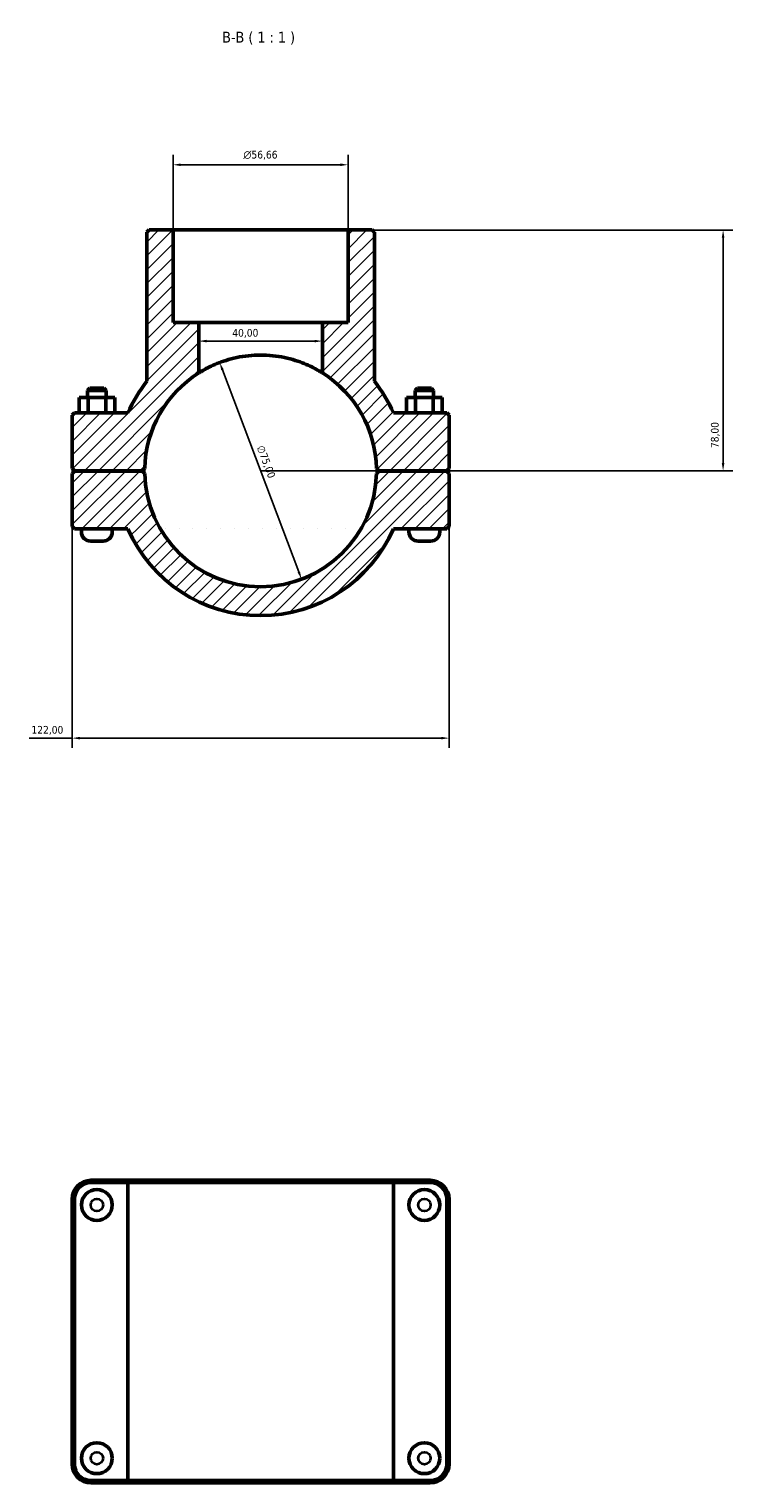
# Model space of a CAD drawing. Header units: millimetres. Extents: x 0 to 1126, y -16 to 1083.
# Tile 4 of 6: x 352 to 579, y 612 to 1083. Entities that reach past the tile are written whole.
import ezdxf

# ---------------------------------------------------------------- set-up
doc = ezdxf.new("R2010")
doc.units = ezdxf.units.MM
for name, color, linetype, lineweight in [('Dimension (ISO)', 7, 'Continuous', 25), ('Hatch (ISO)', 7, 'Continuous', 18), ('Symbol (ISO)', 7, 'Continuous', 25), ('Visible (ISO)', 7, 'Continuous', 50), ('Visible Narrow (ISO)', 7, 'Continuous', 35)]:
    doc.layers.add(name, color=color, linetype=linetype, lineweight=lineweight)
doc.styles.add('Label Text (ISO)', font='tahoma.ttf')
doc.styles.add('Note Text (ISO)', font='tahoma.ttf')
doc.dimstyles.new('Default (ISO)', dxfattribs={"dimtxt": 2.5, "dimasz": 2.5, "dimexe": 3.175, "dimexo": 0, "dimgap": 0.762, "dimtad": 1, "dimrnd": 1e-08, "dimzin": 0, "dimtxsty": 'Note Text (ISO)', "dimcen": 0.09, "dimdle": 10, "dimclrd": 256, "dimclre": 256, "dimclrt": 232, "dimazin": 0, "dimtfac": 1.40208, "dimtmove": 0, "dimatfit": 3, "dimfxl": 1, "dimtolj": 1, "dimtzin": 0, "dimlwd": -1, "dimlwe": -1, "dimarcsym": 0})

# ---------------------------------------------------------------- blocks, each defined once
blk = doc.blocks.new('*D11')
at = {"layer": 'Defpoints', "color": 0, "transparency": 16777216}
for p in [(413.29, 974.81), (439.77, 904.64)]:
    blk.add_point(p, dxfattribs=at)
at = {"layer": 'Dimension (ISO)', "transparency": 16777216}
blk.add_line((438.89, 906.98), (414.17, 972.47), dxfattribs=at)
blk.add_arc((426.53, 939.72), 37.5, 57.769, 115.5315, dxfattribs=at)
for points in [[(414.56, 972.61), (413.78, 972.32), (413.29, 974.81)], [(439.28, 907.13), (438.5, 906.83), (439.77, 904.64)]]:
    blk.add_solid(points, dxfattribs=at)
at = {"layer": 'Dimension (ISO)', "color": 232, "true_color": 0xca0064, "transparency": 16777216, "insert": (427.56, 948.26), "char_height": 2.5, "attachment_point": 1, "rotation": 290.6804, "style": 'Note Text (ISO)'}
blk.add_mtext('\\A1;∅75,00', dxfattribs=at)
blk = doc.blocks.new('*D12')
at = {"layer": 'Defpoints', "color": 0, "transparency": 16777216}
for p in [(454.86, 1017.72), (426.53, 939.72), (576.2, 939.72)]:
    blk.add_point(p, dxfattribs=at)
at = {"layer": 'Dimension (ISO)', "transparency": 16777216}
for p, q in [((454.86, 1017.72), (579.38, 1017.72)), ((576.2, 1015.22), (576.2, 942.22)), ((426.53, 939.72), (579.38, 939.72))]:
    blk.add_line(p, q, dxfattribs=at)
for points in [[(575.78, 1015.22), (576.62, 1015.22), (576.2, 1017.72)], [(575.78, 942.22), (576.62, 942.22), (576.2, 939.72)]]:
    blk.add_solid(points, dxfattribs=at)
at = {"layer": 'Dimension (ISO)', "color": 232, "true_color": 0xca0064, "transparency": 16777216, "insert": (572.26, 947.1), "char_height": 2.5, "attachment_point": 1, "rotation": 90, "style": 'Note Text (ISO)'}
blk.add_mtext('\\A1;78,00', dxfattribs=at)
blk = doc.blocks.new('*D13')
at = {"layer": 'Defpoints', "color": 0, "transparency": 16777216}
for p in [(365.53, 921.72), (487.53, 921.72), (365.53, 853.18)]:
    blk.add_point(p, dxfattribs=at)
at = {"layer": 'Dimension (ISO)', "transparency": 16777216}
for p, q in [((365.53, 921.72), (365.53, 850.01)), ((487.53, 921.72), (487.53, 850.01)), ((365.53, 853.18), (351.6, 853.18)), ((485.03, 853.18), (368.03, 853.18))]:
    blk.add_line(p, q, dxfattribs=at)
for points in [[(368.03, 853.6), (368.03, 852.77), (365.53, 853.18)], [(485.03, 853.6), (485.03, 852.77), (487.53, 853.18)]]:
    blk.add_solid(points, dxfattribs=at)
at = {"layer": 'Dimension (ISO)', "color": 232, "true_color": 0xca0064, "transparency": 16777216, "insert": (352.36, 857.12), "char_height": 2.5, "attachment_point": 1, "style": 'Note Text (ISO)'}
blk.add_mtext('\\A1;122,00', dxfattribs=at)
blk = doc.blocks.new('*D14')
at = {"layer": 'Defpoints', "color": 0, "transparency": 16777216}
for p in [(406.53, 981.74), (406.53, 981.74), (446.53, 981.74)]:
    blk.add_point(p, dxfattribs=at)
at = {"layer": 'Dimension (ISO)', "transparency": 16777216}
blk.add_line((444.03, 981.74), (409.03, 981.74), dxfattribs=at)
for points in [[(409.03, 982.16), (409.03, 981.33), (406.53, 981.74)], [(444.03, 982.16), (444.03, 981.33), (446.53, 981.74)]]:
    blk.add_solid(points, dxfattribs=at)
at = {"layer": 'Dimension (ISO)', "color": 232, "true_color": 0xca0064, "transparency": 16777216, "insert": (417.36, 985.68), "char_height": 2.5, "attachment_point": 1, "style": 'Note Text (ISO)'}
blk.add_mtext('\\A1;40,00', dxfattribs=at)
blk = doc.blocks.new('*D15')
at = {"layer": 'Defpoints', "color": 0, "transparency": 16777216}
for p in [(398.2, 1038.84), (398.2, 1017.72), (454.86, 1017.72)]:
    blk.add_point(p, dxfattribs=at)
at = {"layer": 'Dimension (ISO)', "transparency": 16777216}
for p, q in [((398.2, 1017.72), (398.2, 1042.02)), ((454.86, 1017.72), (454.86, 1042.02)), ((452.36, 1038.84), (400.7, 1038.84))]:
    blk.add_line(p, q, dxfattribs=at)
for points in [[(400.7, 1039.26), (400.7, 1038.43), (398.2, 1038.84)], [(452.36, 1039.26), (452.36, 1038.43), (454.86, 1038.84)]]:
    blk.add_solid(points, dxfattribs=at)
at = {"layer": 'Dimension (ISO)', "color": 232, "true_color": 0xca0064, "transparency": 16777216, "insert": (420.96, 1043.37), "char_height": 2.5, "attachment_point": 1, "style": 'Note Text (ISO)'}
blk.add_mtext('\\A1;\\fAIGDT|b0|i0;\\H2.5000;\\ln\\fTahoma|b0|i0;\\H2.5000;56,66', dxfattribs=at)

msp = doc.modelspace()

# ---------------------------------------------------------------- hatches: boundary and pattern name
at = {"layer": 'Hatch (ISO)'}
h = msp.add_hatch(dxfattribs=at)
h.set_pattern_fill('ANSI31', color=256, scale=25.4, style=0)
h.set_pattern_definition([(45, (0, 0), (-2.245064, 2.245064), [])])
edge = h.paths.add_edge_path()
edge.add_ellipse((426.531, 939.723), major_axis=(37.491, -0.8), ratio=1, start_angle=182.44466, end_angle=360)
edge.add_line((464.023, 938.923), (464.781, 939.673))
edge.add_line((464.781, 939.673), (486.781, 939.673))
edge.add_line((486.781, 939.673), (487.531, 938.923))
edge.add_line((487.531, 938.923), (487.531, 921.723))
edge.add_line((487.531, 921.723), (486.781, 920.973))
edge.add_line((486.781, 920.973), (469.493, 920.973))
edge.add_ellipse((426.531, 939.723), major_axis=(-42.962, -18.75), ratio=1, start_angle=0, end_angle=132.84364, ccw=False)
edge.add_line((383.57, 920.973), (366.281, 920.973))
edge.add_line((366.281, 920.973), (365.531, 921.723))
edge.add_line((365.531, 921.723), (365.531, 938.923))
edge.add_line((365.531, 938.923), (366.281, 939.673))
edge.add_line((366.281, 939.673), (388.281, 939.673))
edge.add_line((388.281, 939.673), (389.04, 938.923))
edge = h.paths.add_edge_path()
edge.add_line((398.203, 987.723), (398.203, 1017.723))
edge.add_line((398.203, 1017.723), (390.455, 1017.723))
edge.add_line((390.455, 1017.723), (389.705, 1016.973))
edge.add_line((389.705, 1016.973), (389.705, 968.724))
edge.add_ellipse((426.531, 939.723), major_axis=(-36.826, 29.001), ratio=1, start_angle=0, end_angle=14.64285)
edge.add_line((383.57, 958.473), (366.281, 958.473))
edge.add_line((366.281, 958.473), (365.531, 957.723))
edge.add_line((365.531, 957.723), (365.531, 940.523))
edge.add_line((365.531, 940.523), (366.281, 939.773))
edge.add_line((366.281, 939.773), (388.281, 939.773))
edge.add_line((388.281, 939.773), (389.04, 940.523))
edge.add_ellipse((426.531, 939.723), major_axis=(-37.491, 0.8), ratio=1, start_angle=303.45328, end_angle=360, ccw=False)
edge.add_line((406.531, 971.444), (406.531, 987.723))
edge.add_line((406.531, 987.723), (398.203, 987.723))
edge = h.paths.add_edge_path()
edge.add_line((454.859, 1017.723), (454.859, 987.723))
edge.add_line((454.859, 987.723), (446.531, 987.723))
edge.add_line((446.531, 987.723), (446.531, 971.444))
edge.add_ellipse((426.531, 939.723), major_axis=(20, 31.721), ratio=1, start_angle=303.45328, end_angle=360, ccw=False)
edge.add_line((464.023, 940.523), (464.781, 939.773))
edge.add_line((464.781, 939.773), (486.781, 939.773))
edge.add_line((486.781, 939.773), (487.531, 940.523))
edge.add_line((487.531, 940.523), (487.531, 957.723))
edge.add_line((487.531, 957.723), (486.781, 958.473))
edge.add_line((486.781, 958.473), (469.493, 958.473))
edge.add_ellipse((426.531, 939.723), major_axis=(42.962, 18.75), ratio=1, start_angle=0, end_angle=14.64285)
edge.add_line((463.358, 968.724), (463.358, 1016.973))
edge.add_line((463.358, 1016.973), (462.608, 1017.723))
edge.add_line((462.608, 1017.723), (454.859, 1017.723))

# ---------------------------------------------------------------- linework, layer by layer
at = {"layer": 'Visible (ISO)'}
for p, q in [((390.455, 1017.723), (389.705, 1016.973)), ((389.705, 1016.973), (389.705, 968.724)), ((398.203, 1017.723), (390.455, 1017.723)), ((398.203, 987.723), (398.203, 1017.723)), ((398.203, 1017.723), (454.859, 1017.723)), ((454.859, 1017.723), (454.859, 987.723)), ((462.608, 1017.723), (454.859, 1017.723)), ((463.358, 1016.973), (462.608, 1017.723)), ((463.358, 968.724), (463.358, 1016.973)), ((406.531, 987.723), (398.203, 987.723)), ((406.531, 971.444), (406.531, 987.723)), ((406.531, 987.723), (446.531, 987.723)), ((454.859, 987.723), (446.531, 987.723)), ((446.531, 987.723), (446.531, 971.444)), ((371.281, 966.473), (370.531, 965.723)), ((376.531, 965.723), (370.531, 965.723)), ((370.531, 963.473), (370.531, 965.723)), ((371.281, 966.473), (375.781, 966.473)), ((375.781, 966.473), (376.531, 965.723)), ((376.531, 963.473), (376.531, 965.723)), ((477.281, 966.473), (476.531, 965.723)), ((476.531, 965.723), (482.531, 965.723)), ((476.531, 965.723), (476.531, 963.473)), ((481.781, 966.473), (477.281, 966.473)), ((481.781, 966.473), (482.531, 965.723)), ((482.531, 965.723), (482.531, 963.473)), ((367.758, 963.473), (370.671, 963.473)), ((367.758, 958.473), (367.758, 963.473)), ((370.671, 963.473), (376.445, 963.473)), ((370.671, 958.473), (370.671, 963.473)), ((376.445, 963.473), (379.305, 963.473)), ((376.445, 958.473), (376.445, 963.473)), ((379.305, 958.473), (379.305, 963.473)), ((476.618, 963.473), (473.758, 963.473)), ((473.758, 958.473), (473.758, 963.473)), ((476.618, 958.473), (476.618, 963.473)), ((482.391, 963.473), (476.618, 963.473)), ((482.391, 958.473), (482.391, 963.473)), ((485.305, 963.473), (482.391, 963.473)), ((485.305, 958.473), (485.305, 963.473)), ((366.281, 958.473), (365.531, 957.723)), ((365.531, 957.723), (365.531, 940.523)), ((383.57, 958.473), (366.281, 958.473)), ((486.781, 958.473), (469.493, 958.473)), ((487.531, 957.723), (486.781, 958.473)), ((487.531, 940.523), (487.531, 957.723)), ((365.531, 940.523), (366.281, 939.773)), ((366.281, 939.673), (365.531, 938.923)), ((365.531, 938.923), (365.531, 921.723)), ((366.281, 939.773), (388.281, 939.773)), ((388.281, 939.673), (366.281, 939.673)), ((368.531, 939.673), (368.531, 939.773)), ((378.531, 939.673), (378.531, 939.773)), ((388.281, 939.773), (389.04, 940.523)), ((389.04, 938.923), (388.281, 939.673)), ((464.023, 940.523), (464.781, 939.773)), ((464.781, 939.673), (464.023, 938.923)), ((464.781, 939.773), (486.781, 939.773)), ((486.781, 939.673), (464.781, 939.673)), ((474.531, 939.773), (474.531, 939.673)), ((484.531, 939.773), (484.531, 939.673)), ((486.781, 939.773), (487.531, 940.523)), ((487.531, 938.923), (486.781, 939.673)), ((487.531, 921.723), (487.531, 938.923)), ((365.531, 921.723), (366.281, 920.973)), ((366.281, 920.973), (383.57, 920.973)), ((368.531, 919.973), (368.531, 920.973)), ((378.531, 919.973), (378.531, 920.973)), ((469.493, 920.973), (486.781, 920.973)), ((474.531, 920.973), (474.531, 919.973)), ((484.531, 920.973), (484.531, 919.973)), ((486.781, 920.973), (487.531, 921.723)), ((375.531, 916.973), (371.531, 916.973)), ((477.531, 916.973), (481.531, 916.973)), ((384.063, 710.001), (371.631, 710.001)), ((371.631, 709.251), (383.57, 709.251)), ((469.493, 709.251), (383.57, 709.251)), ((383.57, 612.751), (383.57, 709.251)), ((384.063, 710.001), (468.999, 710.001)), ((481.431, 710.001), (468.999, 710.001)), ((469.493, 709.251), (481.431, 709.251)), ((469.493, 612.751), (469.493, 709.251)), ((365.531, 703.901), (365.531, 618.101)), ((366.281, 618.101), (366.281, 703.901)), ((486.781, 703.901), (486.781, 618.101)), ((487.531, 618.101), (487.531, 703.901)), ((383.57, 612.751), (371.631, 612.751)), ((383.57, 612.751), (469.493, 612.751)), ((481.431, 612.751), (469.493, 612.751)), ((371.631, 612.001), (384.063, 612.001)), ((468.999, 612.001), (384.063, 612.001)), ((468.999, 612.001), (481.431, 612.001))]:
    msp.add_line(p, q, dxfattribs=at)
for centre in [(373.531, 702.001), (479.531, 702.001), (373.531, 620.001), (479.531, 620.001)]:
    msp.add_circle(centre, 5, dxfattribs=at)
for centre, radius, start, end in [((426.531, 939.723), 37.5, 122.23095, 178.77767), ((426.531, 939.723), 37.5, 1.22233, 57.76905), ((426.531, 939.723), 46.875, 141.77897, 156.42182), ((426.531, 939.723), 46.875, 23.57818, 38.22103), ((426.531, 939.723), 37.5, 181.22233, 358.77767), ((371.531, 919.973), 3, 180, 270), ((375.531, 919.973), 3, 270, 0), ((426.531, 939.723), 46.875, 203.57818, 336.42182), ((477.531, 919.973), 3, 180, 270), ((481.531, 919.973), 3, 270, 0), ((371.631, 703.901), 6.1, 90, 180), ((371.631, 703.901), 5.35, 90, 180), ((481.431, 703.901), 6.1, 0, 90), ((481.431, 703.901), 5.35, 0, 90), ((371.631, 618.101), 6.1, 180, 270), ((371.631, 618.101), 5.35, 180, 270), ((481.431, 618.101), 6.1, 270, 0), ((481.431, 618.101), 5.35, 270, 0)]:
    msp.add_arc(centre, radius, start, end, dxfattribs=at)
msp.add_open_spline([(446.531, 971.444), (446.531, 971.444), (446.405, 971.525), (445.885, 971.844), (445.492, 972.081), (444.465, 972.662), (443.83, 973.004), (442.372, 973.722), (441.548, 974.097), (439.801, 974.809), (438.815, 975.172), (436.657, 975.847), (435.486, 976.159), (433.029, 976.677), (431.741, 976.882), (429.133, 977.155), (427.814, 977.223), (425.248, 977.223), (423.929, 977.155), (421.322, 976.882), (420.033, 976.677), (417.576, 976.159), (416.405, 975.847), (414.248, 975.172), (413.261, 974.809), (411.514, 974.097), (410.691, 973.722), (409.233, 973.004), (408.598, 972.662), (407.57, 972.081), (407.177, 971.844), (406.658, 971.525), (406.531, 971.444), (406.531, 971.444)], degree=3, knots=[0, 0, 0, 0, 0.3863523, 0.3863523, 0.7727046, 0.7727046, 1.1590569, 1.1590569, 1.5454092, 1.5454092, 1.9303425, 1.9303425, 2.3152758, 2.3152758, 2.7002091, 2.7002091, 3.0851425, 3.0851425, 3.4700758, 3.4700758, 3.8550091, 3.8550091, 4.2399424, 4.2399424, 4.6248758, 4.6248758, 5.0112281, 5.0112281, 5.3975803, 5.3975803, 5.7839326, 5.7839326, 6.1702849, 6.1702849, 6.1702849, 6.1702849], dxfattribs=at)
for points in [[(384.063, 710.001), (383.898, 709.751), (383.733, 709.501), (383.57, 709.251)], [(468.999, 710.001), (469.164, 709.751), (469.329, 709.501), (469.493, 709.251)], [(384.063, 612.001), (383.898, 612.251), (383.733, 612.501), (383.57, 612.751)], [(468.999, 612.001), (469.164, 612.251), (469.329, 612.501), (469.493, 612.751)]]:
    msp.add_open_spline(points, degree=3, dxfattribs=at)
at = {"layer": 'Visible Narrow (ISO)'}
for p, q in [((371.631, 709.288), (371.631, 709.963)), ((481.431, 709.288), (481.431, 709.963)), ((366.244, 703.901), (365.569, 703.901)), ((486.819, 703.901), (487.494, 703.901)), ((366.244, 618.101), (365.569, 618.101)), ((486.819, 618.101), (487.494, 618.101)), ((371.631, 612.713), (371.631, 612.038)), ((481.431, 612.713), (481.431, 612.038))]:
    msp.add_line(p, q, dxfattribs=at)
for centre in [(373.531, 702.001), (479.531, 702.001), (373.531, 620.001), (479.531, 620.001)]:
    msp.add_circle(centre, 2, dxfattribs=at)

# ---------------------------------------------------------------- texts
at = {"layer": 'Symbol (ISO)', "insert": (414.092, 1077.785), "char_height": 3.5, "attachment_point": 7, "style": 'Label Text (ISO)'}
msp.add_mtext('B-B ( 1 : 1 )', dxfattribs=at)

# ---------------------------------------------------------------- dimensions: what is measured, and where the dimension line sits
at = {"layer": 'Dimension (ISO)'}
dim = msp.add_linear_dim(base=(398.203, 1038.844), p1=(454.859, 1017.723), p2=(398.203, 1017.723), angle=180, text='\\fAIGDT|b0|i0;\\H2.5000;\\ln\\fTahoma|b0|i0;\\H2.5000;<>', dimstyle='Default (ISO)', override={"dimdec": 2, "dimtp": 0, "dimtm": 0, "dimtdec": 2, "dimtofl": 0, "dimatfit": 1}, dxfattribs=at)
dim.commit()
dim.dimension.update_dxf_attribs({"geometry": '*D15', "text_midpoint": (426.531, 1038.844), "dimtype": 160})
for base, p1, p2, angle, override, picture, middle in [((576.202, 939.723), (454.859, 1017.723), (426.531, 939.723), 90, {"dimdec": 2, "dimtp": 0, "dimtm": 0, "dimtdec": 2, "dimtofl": 0, "dimatfit": 1}, '*D12', (576.202, 951.223)), ((406.531, 981.742), (446.531, 981.742), (406.531, 981.742), 180, {"dimdec": 2, "dimse1": 1, "dimse2": 1, "dimtp": 0, "dimtm": 0, "dimtdec": 2, "dimtofl": 0, "dimatfit": 1}, '*D14', (421.531, 981.742))]:
    dim = msp.add_linear_dim(base=base, p1=p1, p2=p2, angle=angle, dimstyle='Default (ISO)', override=override, dxfattribs=at)
    dim.commit()
    dim.dimension.update_dxf_attribs({"geometry": picture, "text_midpoint": middle, "dimtype": 160})
dim = msp.add_diameter_dim_2p(p1=(439.775, 904.639), p2=(413.288, 974.806), dimstyle='Default (ISO)', override={"dimdec": 2, "dimlfac": 1, "dimtp": 0, "dimtm": 0, "dimtdec": 2, "dimatfit": 2}, dxfattribs=at)
dim.commit()
dim.dimension.update_dxf_attribs({"geometry": '*D11', "text_midpoint": (425.777, 941.72), "dimtype": 163})
dim = msp.add_linear_dim(base=(365.531, 853.183), p1=(487.531, 921.723), p2=(365.531, 921.723), dimstyle='Default (ISO)', override={"dimdec": 2, "dimtp": 0, "dimtm": 0, "dimtdec": 2, "dimtofl": 0, "dimatfit": 2}, dxfattribs=at)
dim.commit()
dim.dimension.update_dxf_attribs({"geometry": '*D13', "text_midpoint": (357.315, 853.183), "dimtype": 160})

doc.saveas('drawing.dxf')
